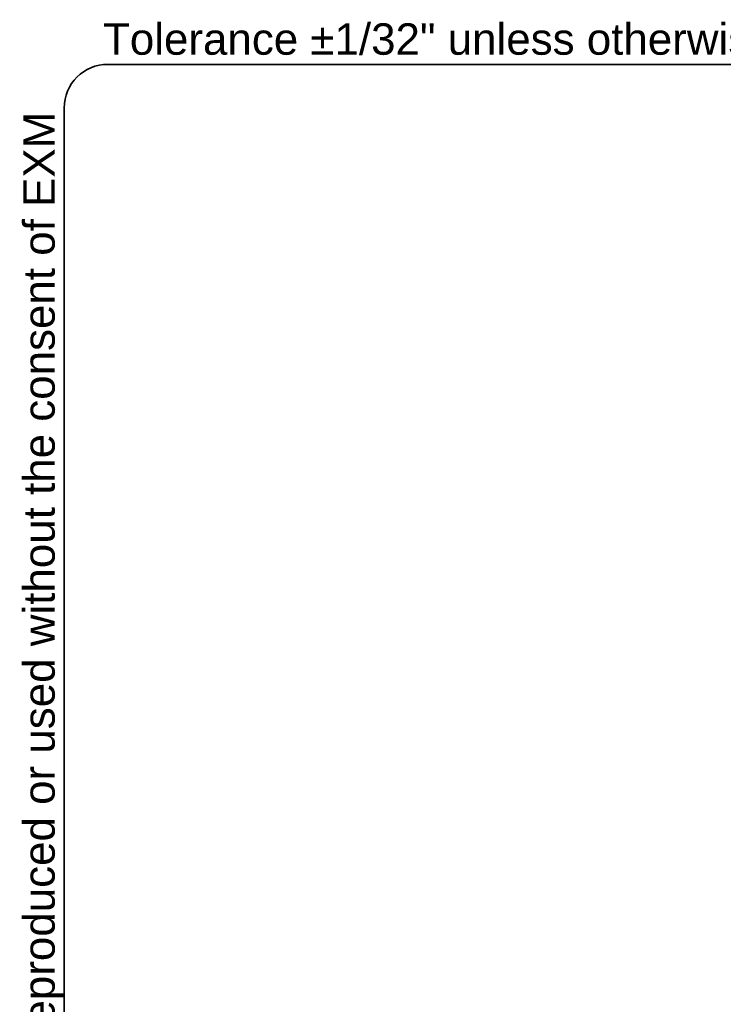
# Model space of a CAD drawing. Header units: inches. Extents: x 0 to 400, y -11 to 260.
# Tile 22 of 50: x 6 to 55, y 192 to 260. Entities that reach past the tile are written whole.
import ezdxf

# ---------------------------------------------------------------- set-up
doc = ezdxf.new("R2010")
doc.units = ezdxf.units.IN
doc.header["$LTSCALE"] = 24.014056
doc.header["$MEASUREMENT"] = 0
doc.layers.get('0').update_dxf_attribs({"lineweight": 25})
doc.layers.add('Sketch Geometry(ANSI)', color=7, linetype='Continuous', lineweight=25)
doc.layers.add('Symbols(ANSI)', color=7, linetype='Continuous', lineweight=25)
doc.styles.add('Current-ANSI', font='arial.ttf')

# ---------------------------------------------------------------- blocks, each defined once
blk = doc.blocks.new('Borders 8_EXM - B (Inch)')
at = {"layer": 'Sketch Geometry(ANSI)', "linetype": 'Continuous', "lineweight": 35}
for p, q in [((16.3979, 10.6915), (0.5229, 10.6915)), ((0.3979, 10.5665), (0.3979, 0.2545))]:
    blk.add_line(p, q, dxfattribs=at)
blk.add_arc((0.5229, 10.5665), 0.125, 90, 180, dxfattribs=at)
at = {"layer": 'Symbols(ANSI)', "color": 7, "insert": (0.5091, 10.6919), "char_height": 0.09, "attachment_point": 7, "style": 'Current-ANSI'}
blk.add_mtext('Tolerance ±1/32" unless otherwise specified', dxfattribs=at)
at = {"layer": 'Symbols(ANSI)', "color": 7, "insert": (0.3979, 5.4193), "char_height": 0.09, "attachment_point": 7, "rotation": 90, "style": 'Current-ANSI'}
blk.add_mtext('This drawing is confidential and must not be reproduced or used without the consent of EXM', dxfattribs=at)
at = {"layer": 'Symbols(ANSI)', "color": 7, "style": 'Current-ANSI'}
blk.add_attdef('FILENAME_AND_PATH_001', (6.1601, 10.7181), '', height=0.09, dxfattribs=at)

msp = doc.modelspace()

# ---------------------------------------------------------------- block references
at = {"xscale": 24.0140561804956, "yscale": 24.0140561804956, "zscale": 24.0140561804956}
msp.add_blockref('Borders 8_EXM - B (Inch)', (0, 0), dxfattribs=at)

doc.saveas('drawing.dxf')
